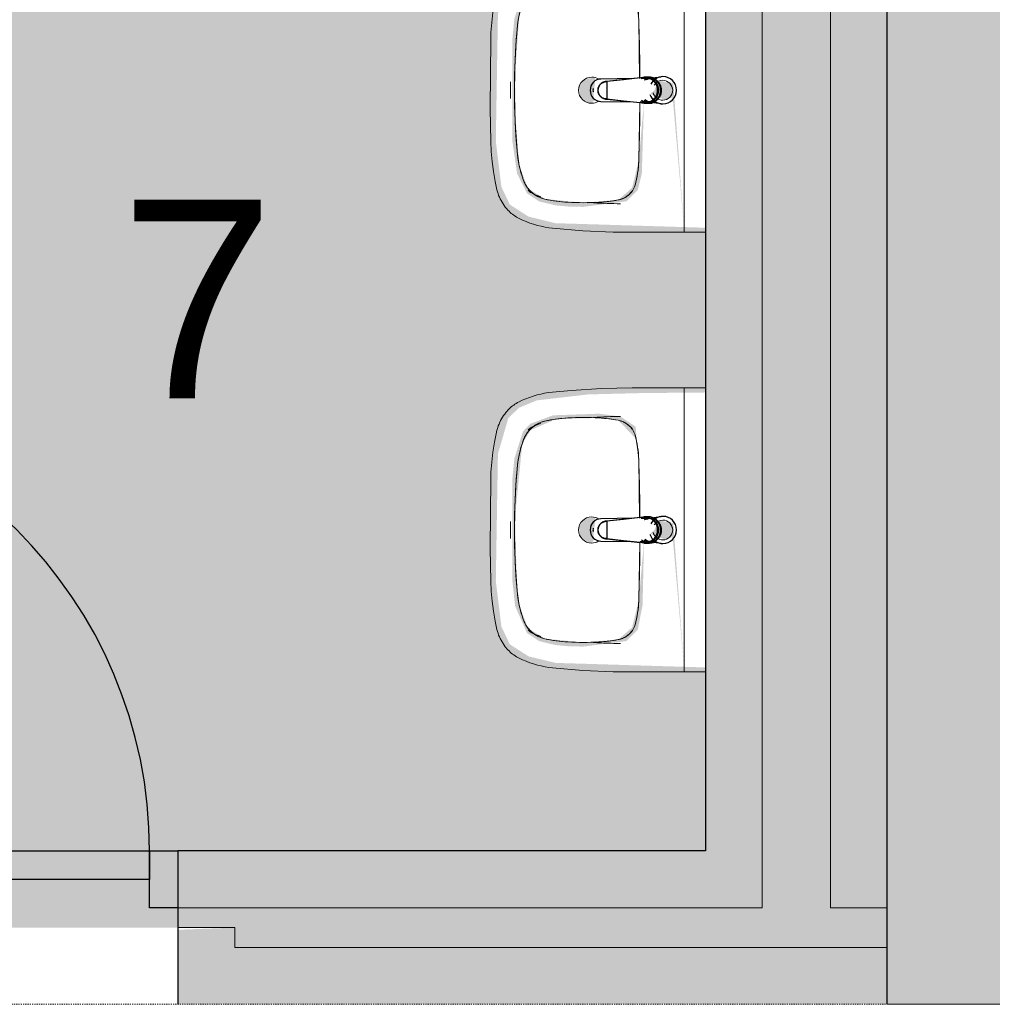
# Model space of a CAD drawing. Header units: millimetres. Extents: x 16156 to 109545, y -1019 to 113498.
# Tile 18 of 50: x 51047 to 52758, y 43991 to 45725. Entities that reach past the tile are written whole.
import ezdxf

# ---------------------------------------------------------------- set-up
doc = ezdxf.new("R2010")
doc.units = ezdxf.units.MM
doc.linetypes.add('ARC Dash', pattern=[4, 2, -2])
for name, color, linetype, lineweight in [('A--A2__Ruwbouw', 8, 'Continuous', 15), ('A--AR9__AlgVoorz', 1, 'Continuous', 9), ('A--L$01A__Algemeen', 7, 'Continuous', 9), ('A--L22__Binnenwanden', 2, 'Continuous', 9), ('A--L3__Afbouw', 2, 'Continuous', 9), ('A--L74__VasteSanitaireVoorz', 1, 'Continuous', 9), ('A--LD30__DetailPenMiddel', 3, 'Continuous', 9), ('A--LR9__AlgVoorz', 7, 'Continuous', 9), ('A--TR9__AlgVoorz', 1, 'Continuous', 13)]:
    doc.layers.add(name, color=color, linetype=linetype, lineweight=lineweight)
doc.styles.add('Arial', font='arial.ttf', dxfattribs={"height": 350})

# ---------------------------------------------------------------- blocks, each defined once
blk = doc.blocks.new('32_DO_WB_vo deur enkel2 - vo 2-2241171-DO-Begane grond - Nieuwe situatie - Brandcompartimentering')
at = {"layer": 'A--L3__Afbouw', "lineweight": 30}
h = blk.add_hatch(color=130, dxfattribs=at)
h.paths.add_polyline_path([(-280, -35), (-330, -35), (-330, -135), (-280, -135), (-280, -52.5)])
h.paths.add_polyline_path([(520, -35), (520, -135), (570, -135), (570, -35)])
blk.add_hatch(color=130, dxfattribs=at).paths.add_polyline_path([(520, -85), (-280, -85), (-280, -135), (520, -135)])
at = {"layer": 'A--L$01A__Algemeen', "color": 130, "lineweight": 30}
for p, q in [((120, -300), (120, 135)), ((520, -135), (520, -935)), ((56.7, -300), (183.3, -226.9)), ((56.7, -226.9), (183.3, -300))]:
    blk.add_line(p, q, dxfattribs=at)
blk.add_arc((520, -135), 800, 180, 270, dxfattribs=at)
at = {"layer": 'A--L3__Afbouw', "color": 130, "lineweight": 30}
for p, q in [((-330, -135), (-330, -35)), ((-330, -35), (-280, -35)), ((-280, -35), (-280, -135)), ((520, -135), (520, -35)), ((520, -35), (570, -35)), ((570, -35), (570, -135)), ((-280, -85), (520, -85)), ((-280, -135), (-280, -85)), ((520, -85), (520, -135)), ((-280, -135), (-330, -135)), ((520, -135), (-280, -135)), ((570, -135), (520, -135))]:
    blk.add_line(p, q, dxfattribs=at)
blk = doc.blocks.new('74_PF_wastafel 50x38_sphinx300_un - 74_PF_wastafel 50x38_sphinx300_un-V18-DO-Begane grond - Nieuwe situatie - Brandcompartimentering')
at = {"layer": 'A--L74__VasteSanitaireVoorz'}
for p, q in [((-250, 0), (-250, -37.5)), ((250, -37.5), (250, 0)), ((-250, -37.5), (-250, -129)), ((-250, -37.5), (-241, -37.5)), ((-250, -37.5), (-242, -37.5)), ((-242, -37.5), (242, -37.5)), ((242, -37.5), (250, -37.5)), ((250, -129), (250, -37.5)), ((-124.1, -117.2), (-20.7, -115.6)), ((21.7, -115.1), (124.1, -117.2))]:
    blk.add_line(p, q, dxfattribs=at)
at = {"layer": 'A--L74__VasteSanitaireVoorz', "lineweight": 25}
for p, q in [((-21, -99.7), (-23.8, -77.6)), ((23.8, -77.6), (21, -99.7)), ((-23, -98.5), (-23, -107.4)), ((-23, -98.5), (-21.6, -106)), ((-20, -98.6), (-23, -98.5)), ((-20.7, -113.1), (-21, -99.6)), ((-20.8, -101.2), (-20.6, -113)), ((23, -98.5), (20, -98.6)), ((21, -99.6), (20.6, -114.9)), ((20.6, -114.9), (20.8, -101.2)), ((23, -107.4), (23, -98.5)), ((-21.8, -114.8), (-15.5, -173.4)), ((15.5, -173.4), (21.8, -114.8)), ((-20.5, -126.4), (-19.8, -183.7)), ((19.7, -183.7), (20.4, -126.7)), ((-15.3, -173.4), (0, -173.4)), ((-15.2, -173.4), (15.2, -173.4)), ((0, -173.4), (15.3, -173.4))]:
    blk.add_line(p, q, dxfattribs=at)
at = {"layer": 'A--L74__VasteSanitaireVoorz', "flags": 128}
for points in [[(250, -37.5), (249.7, -37.5), (248.8, -37.5), (247.4, -37.5), (245.5, -37.5), (243.3, -37.5), (241, -37.5)], [(-167.2, -123.7), (-159.8, -121.9), (-152.4, -120.3), (-145, -119.1), (-137.5, -118.1), (-129.9, -117.5), (-124.1, -117.2)], [(124.1, -117.2), (131.7, -117.6), (139.2, -118.3), (146.7, -119.4), (154.2, -120.7), (161.6, -122.3), (167.2, -123.7)], [(-250, -129), (-248.9, -182.6), (-245.7, -236.1), (-242.7, -269.1)], [(-193, -153.2), (-192.7, -151.6), (-192.3, -150.1), (-191.8, -148.6), (-191.3, -147.1), (-190.7, -145.6), (-190.1, -144.1), (-189.4, -142.7), (-188.6, -141.3), (-187.8, -139.9), (-187, -138.6), (-186.1, -137.3), (-185.1, -136), (-184.1, -134.8), (-183, -133.6), (-181.9, -132.5), (-180.8, -131.4), (-179.6, -130.3), (-178.3, -129.3), (-177.1, -128.5)], [(177.1, -128.5), (178.4, -129.4), (179.6, -130.4), (180.8, -131.5), (182, -132.6), (183.1, -133.7), (184.2, -134.9), (185.2, -136.1), (186.1, -137.4), (187, -138.7), (187.9, -140), (188.7, -141.4), (189.4, -142.8), (190.1, -144.2), (190.8, -145.7), (191.3, -147.2), (191.9, -148.7), (192.3, -150.2), (192.7, -151.8), (193, -153.2)], [(242.7, -269.1), (247.2, -215.7), (249.6, -162.1), (250, -129)], [(-197.2, -187.1), (-196.5, -177.3), (-195.4, -167.6), (-193.9, -157.9), (-193, -153.2)], [(193, -153.2), (194.7, -162.8), (196, -172.5), (196.9, -182.3), (197.2, -187.1)], [(-197.2, -242.1), (-197.9, -221.1), (-197.7, -200.1), (-197.2, -187.1)], [(197.2, -187.1), (197.9, -208), (197.7, -229), (197.2, -242.1)], [(-191.5, -282.5), (-193.4, -273.3), (-195, -264.1), (-196.2, -254.8), (-197, -245.4), (-197.2, -242.1)], [(197.2, -242.1), (196.5, -251.4), (195.4, -260.7), (194, -270), (192.2, -279.2), (191.5, -282.5)], [(-242.7, -269.1), (-241.8, -276), (-240.7, -282.8), (-239.3, -289.5), (-237.6, -296.2), (-235.7, -302.8), (-233.4, -309.4), (-231, -315.8), (-228.3, -322.2), (-225.6, -327.8)], [(225.6, -327.8), (228.5, -321.6), (231.2, -315.2), (233.7, -308.8), (235.8, -302.2), (237.8, -295.6), (239.4, -288.9), (240.8, -282.1), (241.9, -275.3), (242.7, -269.1)], [(-157.2, -320.6), (-159.2, -319.8), (-161.1, -319), (-163.1, -318.1), (-164.9, -317.2), (-166.8, -316.1), (-168.6, -315), (-170.3, -313.9), (-172, -312.6), (-173.7, -311.3), (-175.3, -309.9), (-176.8, -308.5), (-178.3, -307), (-179.8, -305.4), (-181.1, -303.8), (-182.4, -302.1), (-183.6, -300.4), (-184.8, -298.6), (-185.9, -296.8), (-186.9, -295), (-187.8, -293.1), (-188.7, -291.1), (-189.5, -289.2), (-190.2, -287.2), (-190.8, -285.2), (-191.3, -283.1), (-191.5, -282.5)], [(191.5, -282.5), (191, -284.5), (190.4, -286.6), (189.7, -288.6), (188.9, -290.5), (188.1, -292.5), (187.2, -294.4), (186.2, -296.2), (185.1, -298.1), (184, -299.9), (182.8, -301.6), (181.5, -303.3), (180.2, -304.9), (178.8, -306.5), (177.3, -308), (175.8, -309.5), (174.2, -310.9), (172.6, -312.2), (170.9, -313.5), (169.1, -314.7), (167.3, -315.8), (165.5, -316.9), (163.6, -317.8), (161.7, -318.8), (159.8, -319.6), (157.8, -320.3), (157.2, -320.6)], [(-225.6, -327.8), (-224.3, -330.3), (-222.9, -332.7), (-221.5, -335), (-219.9, -337.3), (-218.3, -339.5), (-216.5, -341.6), (-214.7, -343.7), (-212.8, -345.7), (-210.8, -347.6), (-208.8, -349.5), (-206.8, -351.1)], [(-106.8, -331.3), (-115.2, -330.4), (-123.6, -329.1), (-131.9, -327.5), (-140.1, -325.6), (-148.3, -323.4), (-156.3, -320.8), (-157.2, -320.6)], [(157.2, -320.6), (149.1, -323.2), (141, -325.4), (132.8, -327.4), (124.5, -329), (116.1, -330.2), (107.7, -331.2), (106.8, -331.3)], [(206.8, -351.1), (209, -349.3), (211, -347.5), (213, -345.5), (214.9, -343.5), (216.7, -341.5), (218.4, -339.3), (220, -337.1), (221.6, -334.8), (223.1, -332.5), (224.4, -330.1), (225.6, -327.8)], [(106.8, -331.3), (57.9, -334.6), (8.9, -335.9), (-40, -335.3), (-89, -332.7), (-106.8, -331.3)], [(-206.8, -351.1), (-204.1, -353.1), (-201.4, -355.1), (-198.5, -356.9), (-195.6, -358.6), (-192.6, -360.2), (-189.6, -361.7), (-186.5, -363.1), (-183.3, -364.3), (-180.1, -365.4), (-176.9, -366.4), (-173.6, -367.3), (-172.1, -367.6)], [(172.1, -367.6), (175.4, -366.8), (178.6, -365.9), (181.9, -364.8), (185, -363.7), (188.2, -362.4), (191.2, -360.9), (194.2, -359.4), (197.2, -357.7), (200.1, -355.9), (202.9, -354), (205.6, -352), (206.8, -351.1)], [(-172.1, -367.6), (-154.6, -371.1), (-137, -373.8), (-119.3, -375.9), (-101.5, -377.2), (-90, -377.7)], [(-90, -377.7), (32.9, -378.8), (90, -377.7)], [(90, -377.7), (107.8, -376.8), (125.6, -375.2), (143.2, -372.9), (160.8, -369.9), (172.1, -367.6)]]:
    blk.add_lwpolyline(points, dxfattribs=at)
at = {"layer": 'A--L74__VasteSanitaireVoorz', "lineweight": 25, "flags": 128}
for points in [[(-19.6, -103.8), (-19.3, -104.6), (-19, -105.3), (-18.6, -106.1)], [(17.5, -112.5), (21.6, -106), (23, -98.5)], [(17.7, -107.9), (18.1, -107.2), (18.5, -106.4), (18.8, -105.7), (19.1, -104.9), (19.4, -104.1), (19.6, -103.8)], [(-21.7, -114.9), (-18.5, -144.2), (-15.2, -173.4)], [(15.2, -173.4), (18.5, -144.2), (21.7, -114.9)], [(-15.5, -173.4), (-15.5, -174.1), (-15.5, -174.7), (-15.4, -175.3), (-15.3, -175.9), (-15.2, -176.5), (-15.1, -177.1), (-14.9, -177.7), (-14.8, -178.3), (-14.5, -178.9), (-14.3, -179.5), (-14.1, -180.1), (-13.8, -180.6), (-13.5, -181.2), (-13.2, -181.7), (-12.8, -182.2), (-12.5, -182.7), (-12.1, -183.2), (-11.7, -183.7), (-11.3, -184.1), (-10.8, -184.6), (-10.4, -185), (-9.9, -185.4), (-9.4, -185.8), (-8.9, -186.2), (-8.4, -186.5), (-7.9, -186.8), (-7.3, -187.1), (-6.8, -187.4), (-6.2, -187.7), (-5.6, -187.9), (-5, -188.1), (-4.5, -188.3), (-3.9, -188.5), (-3.3, -188.6), (-2.6, -188.8), (-2, -188.8), (-1.4, -188.9), (-0.8, -189), (-0.2, -189), (0.5, -189), (1.1, -188.9), (1.7, -188.9), (2.3, -188.8), (2.9, -188.7), (3.5, -188.6), (4.1, -188.4), (4.7, -188.2), (5.3, -188), (5.9, -187.8), (6.5, -187.6), (7, -187.3), (7.6, -187), (8.1, -186.7), (8.6, -186.4), (9.1, -186), (9.6, -185.6), (10.1, -185.2), (10.6, -184.8), (11, -184.4), (11.5, -183.9), (11.9, -183.5), (12.3, -183), (12.6, -182.5), (13, -182), (13.3, -181.4), (13.6, -180.9), (13.9, -180.4), (14.2, -179.8), (14.4, -179.2), (14.6, -178.6), (14.8, -178.1), (15, -177.5), (15.2, -176.9), (15.3, -176.2), (15.4, -175.6), (15.5, -175), (15.5, -174.4), (15.5, -173.8), (15.5, -173.4)]]:
    blk.add_lwpolyline(points, dxfattribs=at)
at = {"layer": 'A--L74__VasteSanitaireVoorz', "lineweight": 25}
for start, end in [(0, 180), (180, 243.6372), (288, 0)]:
    blk.add_arc((0, -74.6), 24, start, end, dxfattribs=at)
at = {"layer": 'A--L74__VasteSanitaireVoorz'}
for centre, radius, start, end in [((0, -75), 17.5, 0, 180), ((0, -75), 17.5, 75, 105), ((0, -75), 17.5, 180, 240), ((0, -75), 17.5, 285, 0), ((0, -75), 17.5, 285, 300), ((-117.5, -306.2), 189.1, 92.0128, 105.2254), ((0, -3649.7), 3534.7, 90.3412, 92.0128), ((0, -3649.7), 3534.7, 87.9872, 89.6485), ((117.5, -306.2), 189.1, 74.7746, 87.9872), ((-154, -160.8), 39.8, 125.6177, 169.0021), ((-159, -153.8), 31.2, 105.2254, 125.6177), ((159, -153.8), 31.2, 54.3823, 74.7746), ((154, -160.8), 39.8, 10.9979, 54.3823), ((1090.6, -129), 1290.6, 180.891, 183), ((47.1, -199.9), 244.6, 169.0021, 176.9979), ((-47.1, -199.9), 244.6, 3.0021, 10.9979), ((-1090.6, -129), 1290.6, 357, 359.109), ((327.2, -214.6), 525.1, 176.9979, 183.0021), ((0, -200), 23, 150, 180), ((0, -200), 23, 360, 30), ((-327.2, -214.6), 525.1, 356.9979, 3.0021), ((0, -200), 23, 180, 0), ((36.8, -229.8), 234.3, 183.0021, 192.9979), ((-36.8, -229.8), 234.3, 347.0021, 356.9979), ((-140, -270.6), 52.8, 192.9979, 251.0021), ((-71, -251.1), 122.6, 198.2459, 206.4169), ((140, -270.6), 52.8, 288.9979, 347.0021), ((71, -251.1), 122.6, 333.5831, 341.7541), ((-163.9, -297.2), 18.9, 206.4169, 231.4261), ((163.9, -297.2), 18.9, 308.5739, 333.5831), ((-88.4, -120.6), 211.5, 251.0021, 264.9979), ((88.4, -120.6), 211.5, 275.0021, 288.9979), ((0, 889), 1224.9, 264.9979, 275.0021), ((0, 2695.4), 3038.4, 269.7219, 270.2781)]:
    blk.add_arc(centre, radius, start, end, dxfattribs=at)
at = {"layer": 'A--L74__VasteSanitaireVoorz', "lineweight": 25}
for centre, major_axis, ratio, start_param, end_param in [((0, -97.9), (20.5, 0), 0.967332, 1.570796, 3.665191), ((0, -99.6), (20.1, 0), 0.870402, 1.570796, 3.08442), ((0, -97.9), (20.5, 0), 0.967332, 5.759587, 7.853982), ((0, -99.6), (20.1, 0), 0.870402, 0.057173, 1.570796), ((0, -98.5), (20, 0), 0.97026, 3.144451, 3.592433), ((0, -98.5), (20, 0), 0.97026, 5.832345, 6.280327), ((0, -183.7), (19.7, 0), 0.967332, 3.141593, 6.283185), ((0, -186.6), (11.5, 0), 0.973197, 4.45059, 4.974188)]:
    blk.add_ellipse(centre, major_axis=major_axis, ratio=ratio, start_param=start_param, end_param=end_param, dxfattribs=at)
for points, knots in [([(23, -98.5), (23, -95.5), (21.9, -91.3), (18.8, -86.9), (16.7, -84.7), (14.8, -83.2), (12.8, -81.9), (10, -80.4), (5.9, -79.1), (1.9, -78.5), (-1.5, -78.6), (-4.5, -78.9), (-7.9, -79.7), (-11.6, -81.1), (-14.8, -83.2), (-17.7, -85.6), (-20, -88.5), (-21.7, -91.7), (-22.7, -95), (-23, -97.3), (-23, -98.5)], [-1, -1, -1, -1, -0.861111, -0.791667, -0.756944, -0.722222, -0.6875, -0.652778, -0.583333, -0.513889, -0.479167, -0.444444, -0.388889, -0.333333, -0.277778, -0.222222, -0.166667, -0.111111, -0.055556, 0, 0, 0, 0]), ([(-23, -107.4), (-23, -104), (-21.9, -99.2), (-18.8, -94), (-16.6, -91.6), (-14.8, -89.9), (-12.8, -88.3), (-9.9, -86.7), (-5.9, -85.2), (-1.9, -84.5), (1.5, -84.6), (4.5, -84.9), (7.9, -85.8), (11.5, -87.5), (14.8, -89.8), (17.7, -92.6), (20, -95.9), (21.7, -99.6), (22.7, -103.3), (23, -106), (23, -107.4)], [-1, -1, -1, -1, -0.861111, -0.791667, -0.756944, -0.722222, -0.6875, -0.652778, -0.583333, -0.513889, -0.479167, -0.444444, -0.388889, -0.333333, -0.277778, -0.222222, -0.166667, -0.111111, -0.055556, 0, 0, 0, 0]), ([(-21.2, -97.3), (-21.1, -94.2), (-20.1, -90), (-17.2, -85.6), (-15.2, -83.5), (-13.5, -82), (-11.6, -80.7), (-9, -79.3), (-5.4, -78), (-1.7, -77.4), (1.4, -77.5), (4.1, -77.7), (7.2, -78.5), (10.5, -80), (13.5, -81.9), (16.1, -84.3), (18.3, -87.2), (19.9, -90.4), (20.9, -93.7), (21.1, -96), (21.2, -97.3)], [-1, -1, -1, -1, -0.861111, -0.791667, -0.756944, -0.722222, -0.6875, -0.652778, -0.583333, -0.513889, -0.479167, -0.444444, -0.388889, -0.333333, -0.277778, -0.222222, -0.166667, -0.111111, -0.055556, 0, 0, 0, 0]), ([(-18.6, -103.3), (-18.7, -103.1), (-19.1, -102.7), (-19.5, -102.1), (-19.8, -101.5), (-20.1, -101), (-20.4, -100.5), (-20.6, -100), (-20.8, -99.6), (-20.9, -99.5)], [0.7142857, 0.7142857, 0.7142857, 0.7142857, 0.75, 0.7857143, 0.8214286, 0.8571429, 0.8928571, 0.9285714, 1, 1, 1, 1]), ([(20.8, -99.5), (20.8, -99.7), (20.6, -100), (20.4, -100.5), (20.1, -101), (19.8, -101.5), (19.5, -102.1), (19.1, -102.7), (18.8, -103.1), (18.5, -103.5), (18.1, -104), (17.4, -104.7), (16.7, -105.3), (16.3, -105.7)], [0, 0, 0, 0, 0.0714286, 0.1071429, 0.1428571, 0.1785714, 0.2142857, 0.25, 0.2678571, 0.2857143, 0.3214286, 0.3571429, 0.4285714, 0.4285714, 0.4285714, 0.4285714]), ([(15.3, -173.4), (15.3, -175.8), (14.6, -179), (12.6, -182.5), (11.1, -184.1), (9.9, -185.3), (8.5, -186.3), (6.7, -187.5), (4, -188.5), (0.7, -189), (-2.5, -188.8), (-5.3, -188), (-7.7, -186.9), (-9.9, -185.3), (-11.8, -183.4), (-13.4, -181.2), (-14.5, -178.7), (-15.1, -176.2), (-15.3, -174.4), (-15.3, -173.4)], [-1, -1, -1, -1, -0.861111, -0.791667, -0.756944, -0.722222, -0.6875, -0.652778, -0.583333, -0.513889, -0.444444, -0.388889, -0.333333, -0.277778, -0.222222, -0.166667, -0.111111, -0.055556, 0, 0, 0, 0])]:
    blk.add_open_spline(points, degree=3, knots=knots, dxfattribs=at)
for points in [[(-20.8, -101.2), (-20.9, -100.5), (-21.1, -99.2), (-21.2, -97.9), (-21.2, -97.3)], [(-20.9, -99.5), (-21, -99.3), (-21, -99.4), (-20.9, -100.4), (-20.8, -101.2)], [(21.2, -97.3), (21.2, -97.9), (21.1, -99.2), (20.9, -100.5), (20.8, -101.2)], [(20.8, -101.2), (20.9, -100.5), (21, -99.5), (21, -99.3), (20.8, -99.5)], [(-21.7, -114.9), (-22.2, -113.7), (-22.8, -111.2), (-23, -108.7), (-23, -107.4)], [(23, -107.4), (23, -108.7), (22.8, -111.2), (22.2, -113.7), (21.7, -114.9)]]:
    blk.add_open_spline(points, degree=3, dxfattribs=at)
at = {"layer": 'A--L74__VasteSanitaireVoorz'}
for points in [[(76, -115.8), (76, -115.8), (75.5, -115.8), (73.6, -115.8), (70.6, -115.7), (66.9, -115.6), (63.1, -115.6), (59.4, -115.5), (56.4, -115.5), (54.5, -115.4), (54, -115.4), (54, -115.4)], [(54, -115.4), (54, -115.4), (54.5, -115.4), (56.4, -115.5), (59.4, -115.5), (63.1, -115.6), (66.9, -115.6), (70.6, -115.7), (73.6, -115.8), (75.5, -115.8), (76, -115.8), (76, -115.8)]]:
    blk.add_open_spline(points, degree=3, dxfattribs=at)
blk = doc.blocks.new('74_PF_wastafel 50x38_sphinx300_un - 74_PF_wastafel 50x38_sphinx300_un-V19-DO-Begane grond - Nieuwe situatie - Brandcompartimentering')
at = {"layer": 'A--L74__VasteSanitaireVoorz'}
for p, q in [((-250, 0), (-250, -37.5)), ((250, -37.5), (250, 0)), ((-250, -37.5), (-250, -129)), ((-250, -37.5), (-241, -37.5)), ((-250, -37.5), (-242, -37.5)), ((-242, -37.5), (242, -37.5)), ((242, -37.5), (250, -37.5)), ((250, -129), (250, -37.5)), ((-124.1, -117.2), (-20.7, -115.6)), ((21.7, -115.1), (124.1, -117.2))]:
    blk.add_line(p, q, dxfattribs=at)
at = {"layer": 'A--L74__VasteSanitaireVoorz', "lineweight": 25}
for p, q in [((-21, -99.7), (-23.8, -77.6)), ((23.8, -77.6), (21, -99.7)), ((-23, -98.5), (-23, -107.4)), ((-23, -98.5), (-21.6, -106)), ((-20, -98.6), (-23, -98.5)), ((-20.7, -113.1), (-21, -99.6)), ((-20.8, -101.2), (-20.6, -113)), ((23, -98.5), (20, -98.6)), ((21, -99.6), (20.6, -114.9)), ((20.6, -114.9), (20.8, -101.2)), ((23, -107.4), (23, -98.5)), ((-21.8, -114.8), (-15.5, -173.4)), ((15.5, -173.4), (21.8, -114.8)), ((-20.5, -126.4), (-19.8, -183.7)), ((19.7, -183.7), (20.4, -126.7)), ((-15.3, -173.4), (0, -173.4)), ((-15.2, -173.4), (15.2, -173.4)), ((0, -173.4), (15.3, -173.4))]:
    blk.add_line(p, q, dxfattribs=at)
at = {"layer": 'A--L74__VasteSanitaireVoorz', "flags": 128}
for points in [[(250, -37.5), (249.7, -37.5), (248.8, -37.5), (247.4, -37.5), (245.5, -37.5), (243.3, -37.5), (241, -37.5)], [(-167.2, -123.7), (-159.8, -121.9), (-152.4, -120.3), (-145, -119.1), (-137.5, -118.1), (-129.9, -117.5), (-124.1, -117.2)], [(124.1, -117.2), (131.7, -117.6), (139.2, -118.3), (146.7, -119.4), (154.2, -120.7), (161.6, -122.3), (167.2, -123.7)], [(-250, -129), (-248.9, -182.6), (-245.7, -236.1), (-242.7, -269.1)], [(-193, -153.2), (-192.7, -151.6), (-192.3, -150.1), (-191.8, -148.6), (-191.3, -147.1), (-190.7, -145.6), (-190.1, -144.1), (-189.4, -142.7), (-188.6, -141.3), (-187.8, -139.9), (-187, -138.6), (-186.1, -137.3), (-185.1, -136), (-184.1, -134.8), (-183, -133.6), (-181.9, -132.5), (-180.8, -131.4), (-179.6, -130.3), (-178.3, -129.3), (-177.1, -128.5)], [(177.1, -128.5), (178.4, -129.4), (179.6, -130.4), (180.8, -131.5), (182, -132.6), (183.1, -133.7), (184.2, -134.9), (185.2, -136.1), (186.1, -137.4), (187, -138.7), (187.9, -140), (188.7, -141.4), (189.4, -142.8), (190.1, -144.2), (190.8, -145.7), (191.3, -147.2), (191.9, -148.7), (192.3, -150.2), (192.7, -151.8), (193, -153.2)], [(242.7, -269.1), (247.2, -215.7), (249.6, -162.1), (250, -129)], [(-197.2, -187.1), (-196.5, -177.3), (-195.4, -167.6), (-193.9, -157.9), (-193, -153.2)], [(193, -153.2), (194.7, -162.8), (196, -172.5), (196.9, -182.3), (197.2, -187.1)], [(-197.2, -242.1), (-197.9, -221.1), (-197.7, -200.1), (-197.2, -187.1)], [(197.2, -187.1), (197.9, -208), (197.7, -229), (197.2, -242.1)], [(-191.5, -282.5), (-193.4, -273.3), (-195, -264.1), (-196.2, -254.8), (-197, -245.4), (-197.2, -242.1)], [(197.2, -242.1), (196.5, -251.4), (195.4, -260.7), (194, -270), (192.2, -279.2), (191.5, -282.5)], [(-242.7, -269.1), (-241.8, -276), (-240.7, -282.8), (-239.3, -289.5), (-237.6, -296.2), (-235.7, -302.8), (-233.4, -309.4), (-231, -315.8), (-228.3, -322.2), (-225.6, -327.8)], [(225.6, -327.8), (228.5, -321.6), (231.2, -315.2), (233.7, -308.8), (235.8, -302.2), (237.8, -295.6), (239.4, -288.9), (240.8, -282.1), (241.9, -275.3), (242.7, -269.1)], [(-157.2, -320.6), (-159.2, -319.8), (-161.1, -319), (-163.1, -318.1), (-164.9, -317.2), (-166.8, -316.1), (-168.6, -315), (-170.3, -313.9), (-172, -312.6), (-173.7, -311.3), (-175.3, -309.9), (-176.8, -308.5), (-178.3, -307), (-179.8, -305.4), (-181.1, -303.8), (-182.4, -302.1), (-183.6, -300.4), (-184.8, -298.6), (-185.9, -296.8), (-186.9, -295), (-187.8, -293.1), (-188.7, -291.1), (-189.5, -289.2), (-190.2, -287.2), (-190.8, -285.2), (-191.3, -283.1), (-191.5, -282.5)], [(191.5, -282.5), (191, -284.5), (190.4, -286.6), (189.7, -288.6), (188.9, -290.5), (188.1, -292.5), (187.2, -294.4), (186.2, -296.2), (185.1, -298.1), (184, -299.9), (182.8, -301.6), (181.5, -303.3), (180.2, -304.9), (178.8, -306.5), (177.3, -308), (175.8, -309.5), (174.2, -310.9), (172.6, -312.2), (170.9, -313.5), (169.1, -314.7), (167.3, -315.8), (165.5, -316.9), (163.6, -317.8), (161.7, -318.8), (159.8, -319.6), (157.8, -320.3), (157.2, -320.6)], [(-225.6, -327.8), (-224.3, -330.3), (-222.9, -332.7), (-221.5, -335), (-219.9, -337.3), (-218.3, -339.5), (-216.5, -341.6), (-214.7, -343.7), (-212.8, -345.7), (-210.8, -347.6), (-208.8, -349.5), (-206.8, -351.1)], [(-106.8, -331.3), (-115.2, -330.4), (-123.6, -329.1), (-131.9, -327.5), (-140.1, -325.6), (-148.3, -323.4), (-156.3, -320.8), (-157.2, -320.6)], [(157.2, -320.6), (149.1, -323.2), (141, -325.4), (132.8, -327.4), (124.5, -329), (116.1, -330.2), (107.7, -331.2), (106.8, -331.3)], [(206.8, -351.1), (209, -349.3), (211, -347.5), (213, -345.5), (214.9, -343.5), (216.7, -341.5), (218.4, -339.3), (220, -337.1), (221.6, -334.8), (223.1, -332.5), (224.4, -330.1), (225.6, -327.8)], [(106.8, -331.3), (57.9, -334.6), (8.9, -335.9), (-40, -335.3), (-89, -332.7), (-106.8, -331.3)], [(-206.8, -351.1), (-204.1, -353.1), (-201.4, -355.1), (-198.5, -356.9), (-195.6, -358.6), (-192.6, -360.2), (-189.6, -361.7), (-186.5, -363.1), (-183.3, -364.3), (-180.1, -365.4), (-176.9, -366.4), (-173.6, -367.3), (-172.1, -367.6)], [(172.1, -367.6), (175.4, -366.8), (178.6, -365.9), (181.9, -364.8), (185, -363.7), (188.2, -362.4), (191.2, -360.9), (194.2, -359.4), (197.2, -357.7), (200.1, -355.9), (202.9, -354), (205.6, -352), (206.8, -351.1)], [(-172.1, -367.6), (-154.6, -371.1), (-137, -373.8), (-119.3, -375.9), (-101.5, -377.2), (-90, -377.7)], [(-90, -377.7), (32.9, -378.8), (90, -377.7)], [(90, -377.7), (107.8, -376.8), (125.6, -375.2), (143.2, -372.9), (160.8, -369.9), (172.1, -367.6)]]:
    blk.add_lwpolyline(points, dxfattribs=at)
at = {"layer": 'A--L74__VasteSanitaireVoorz', "lineweight": 25, "flags": 128}
for points in [[(-19.6, -103.8), (-19.3, -104.6), (-19, -105.3), (-18.6, -106.1)], [(17.5, -112.5), (21.6, -106), (23, -98.5)], [(17.7, -107.9), (18.1, -107.2), (18.5, -106.4), (18.8, -105.7), (19.1, -104.9), (19.4, -104.1), (19.6, -103.8)], [(-21.7, -114.9), (-18.5, -144.2), (-15.2, -173.4)], [(15.2, -173.4), (18.5, -144.2), (21.7, -114.9)], [(-15.5, -173.4), (-15.5, -174.1), (-15.5, -174.7), (-15.4, -175.3), (-15.3, -175.9), (-15.2, -176.5), (-15.1, -177.1), (-14.9, -177.7), (-14.8, -178.3), (-14.5, -178.9), (-14.3, -179.5), (-14.1, -180.1), (-13.8, -180.6), (-13.5, -181.2), (-13.2, -181.7), (-12.8, -182.2), (-12.5, -182.7), (-12.1, -183.2), (-11.7, -183.7), (-11.3, -184.1), (-10.8, -184.6), (-10.4, -185), (-9.9, -185.4), (-9.4, -185.8), (-8.9, -186.2), (-8.4, -186.5), (-7.9, -186.8), (-7.3, -187.1), (-6.8, -187.4), (-6.2, -187.7), (-5.6, -187.9), (-5, -188.1), (-4.5, -188.3), (-3.9, -188.5), (-3.3, -188.6), (-2.6, -188.8), (-2, -188.8), (-1.4, -188.9), (-0.8, -189), (-0.2, -189), (0.5, -189), (1.1, -188.9), (1.7, -188.9), (2.3, -188.8), (2.9, -188.7), (3.5, -188.6), (4.1, -188.4), (4.7, -188.2), (5.3, -188), (5.9, -187.8), (6.5, -187.6), (7, -187.3), (7.6, -187), (8.1, -186.7), (8.6, -186.4), (9.1, -186), (9.6, -185.6), (10.1, -185.2), (10.6, -184.8), (11, -184.4), (11.5, -183.9), (11.9, -183.5), (12.3, -183), (12.6, -182.5), (13, -182), (13.3, -181.4), (13.6, -180.9), (13.9, -180.4), (14.2, -179.8), (14.4, -179.2), (14.6, -178.6), (14.8, -178.1), (15, -177.5), (15.2, -176.9), (15.3, -176.2), (15.4, -175.6), (15.5, -175), (15.5, -174.4), (15.5, -173.8), (15.5, -173.4)]]:
    blk.add_lwpolyline(points, dxfattribs=at)
at = {"layer": 'A--L74__VasteSanitaireVoorz', "lineweight": 25}
for start, end in [(0, 180), (180, 243.6372), (288, 0)]:
    blk.add_arc((0, -74.6), 24, start, end, dxfattribs=at)
at = {"layer": 'A--L74__VasteSanitaireVoorz'}
for centre, radius, start, end in [((0, -75), 17.5, 0, 180), ((0, -75), 17.5, 75, 105), ((0, -75), 17.5, 180, 240), ((0, -75), 17.5, 285, 0), ((0, -75), 17.5, 285, 300), ((-117.5, -306.2), 189.1, 92.0128, 105.2254), ((0, -3649.7), 3534.7, 90.3412, 92.0128), ((0, -3649.7), 3534.7, 87.9872, 89.6485), ((117.5, -306.2), 189.1, 74.7746, 87.9872), ((-154, -160.8), 39.8, 125.6177, 169.0021), ((-159, -153.8), 31.2, 105.2254, 125.6177), ((159, -153.8), 31.2, 54.3823, 74.7746), ((154, -160.8), 39.8, 10.9979, 54.3823), ((1090.6, -129), 1290.6, 180.891, 183), ((47.1, -199.9), 244.6, 169.0021, 176.9979), ((-47.1, -199.9), 244.6, 3.0021, 10.9979), ((-1090.6, -129), 1290.6, 357, 359.109), ((327.2, -214.6), 525.1, 176.9979, 183.0021), ((0, -200), 23, 150, 180), ((0, -200), 23, 360, 30), ((-327.2, -214.6), 525.1, 356.9979, 3.0021), ((0, -200), 23, 180, 0), ((36.8, -229.8), 234.3, 183.0021, 192.9979), ((-36.8, -229.8), 234.3, 347.0021, 356.9979), ((-140, -270.6), 52.8, 192.9979, 251.0021), ((-71, -251.1), 122.6, 198.2459, 206.4169), ((140, -270.6), 52.8, 288.9979, 347.0021), ((71, -251.1), 122.6, 333.5831, 341.7541), ((-163.9, -297.2), 18.9, 206.4169, 231.4261), ((163.9, -297.2), 18.9, 308.5739, 333.5831), ((-88.4, -120.6), 211.5, 251.0021, 264.9979), ((88.4, -120.6), 211.5, 275.0021, 288.9979), ((0, 889), 1224.9, 264.9979, 275.0021), ((0, 2695.4), 3038.4, 269.7219, 270.2781)]:
    blk.add_arc(centre, radius, start, end, dxfattribs=at)
at = {"layer": 'A--L74__VasteSanitaireVoorz', "lineweight": 25}
for centre, major_axis, ratio, start_param, end_param in [((0, -97.9), (20.5, 0), 0.967332, 1.570796, 3.665191), ((0, -99.6), (20.1, 0), 0.870402, 1.570796, 3.08442), ((0, -97.9), (20.5, 0), 0.967332, 5.759587, 7.853982), ((0, -99.6), (20.1, 0), 0.870402, 0.057173, 1.570796), ((0, -98.5), (20, 0), 0.97026, 3.144451, 3.592433), ((0, -98.5), (20, 0), 0.97026, 5.832345, 6.280327), ((0, -183.7), (19.7, 0), 0.967332, 3.141593, 6.283185), ((0, -186.6), (11.5, 0), 0.973197, 4.45059, 4.974188)]:
    blk.add_ellipse(centre, major_axis=major_axis, ratio=ratio, start_param=start_param, end_param=end_param, dxfattribs=at)
for points, knots in [([(23, -98.5), (23, -95.5), (21.9, -91.3), (18.8, -86.9), (16.7, -84.7), (14.8, -83.2), (12.8, -81.9), (10, -80.4), (5.9, -79.1), (1.9, -78.5), (-1.5, -78.6), (-4.5, -78.9), (-7.9, -79.7), (-11.6, -81.1), (-14.8, -83.2), (-17.7, -85.6), (-20, -88.5), (-21.7, -91.7), (-22.7, -95), (-23, -97.3), (-23, -98.5)], [-1, -1, -1, -1, -0.861111, -0.791667, -0.756944, -0.722222, -0.6875, -0.652778, -0.583333, -0.513889, -0.479167, -0.444444, -0.388889, -0.333333, -0.277778, -0.222222, -0.166667, -0.111111, -0.055556, 0, 0, 0, 0]), ([(-23, -107.4), (-23, -104), (-21.9, -99.2), (-18.8, -94), (-16.6, -91.6), (-14.8, -89.9), (-12.8, -88.3), (-9.9, -86.7), (-5.9, -85.2), (-1.9, -84.5), (1.5, -84.6), (4.5, -84.9), (7.9, -85.8), (11.5, -87.5), (14.8, -89.8), (17.7, -92.6), (20, -95.9), (21.7, -99.6), (22.7, -103.3), (23, -106), (23, -107.4)], [-1, -1, -1, -1, -0.861111, -0.791667, -0.756944, -0.722222, -0.6875, -0.652778, -0.583333, -0.513889, -0.479167, -0.444444, -0.388889, -0.333333, -0.277778, -0.222222, -0.166667, -0.111111, -0.055556, 0, 0, 0, 0]), ([(-21.2, -97.3), (-21.1, -94.2), (-20.1, -90), (-17.2, -85.6), (-15.2, -83.5), (-13.5, -82), (-11.6, -80.7), (-9, -79.3), (-5.4, -78), (-1.7, -77.4), (1.4, -77.5), (4.1, -77.7), (7.2, -78.5), (10.5, -80), (13.5, -81.9), (16.1, -84.3), (18.3, -87.2), (19.9, -90.4), (20.9, -93.7), (21.1, -96), (21.2, -97.3)], [-1, -1, -1, -1, -0.861111, -0.791667, -0.756944, -0.722222, -0.6875, -0.652778, -0.583333, -0.513889, -0.479167, -0.444444, -0.388889, -0.333333, -0.277778, -0.222222, -0.166667, -0.111111, -0.055556, 0, 0, 0, 0]), ([(-18.6, -103.3), (-18.7, -103.1), (-19.1, -102.7), (-19.5, -102.1), (-19.8, -101.5), (-20.1, -101), (-20.4, -100.5), (-20.6, -100), (-20.8, -99.6), (-20.9, -99.5)], [0.7142857, 0.7142857, 0.7142857, 0.7142857, 0.75, 0.7857143, 0.8214286, 0.8571429, 0.8928571, 0.9285714, 1, 1, 1, 1]), ([(20.8, -99.5), (20.8, -99.7), (20.6, -100), (20.4, -100.5), (20.1, -101), (19.8, -101.5), (19.5, -102.1), (19.1, -102.7), (18.8, -103.1), (18.5, -103.5), (18.1, -104), (17.4, -104.7), (16.7, -105.3), (16.3, -105.7)], [0, 0, 0, 0, 0.0714286, 0.1071429, 0.1428571, 0.1785714, 0.2142857, 0.25, 0.2678571, 0.2857143, 0.3214286, 0.3571429, 0.4285714, 0.4285714, 0.4285714, 0.4285714]), ([(15.3, -173.4), (15.3, -175.8), (14.6, -179), (12.6, -182.5), (11.1, -184.1), (9.9, -185.3), (8.5, -186.3), (6.7, -187.5), (4, -188.5), (0.7, -189), (-2.5, -188.8), (-5.3, -188), (-7.7, -186.9), (-9.9, -185.3), (-11.8, -183.4), (-13.4, -181.2), (-14.5, -178.7), (-15.1, -176.2), (-15.3, -174.4), (-15.3, -173.4)], [-1, -1, -1, -1, -0.861111, -0.791667, -0.756944, -0.722222, -0.6875, -0.652778, -0.583333, -0.513889, -0.444444, -0.388889, -0.333333, -0.277778, -0.222222, -0.166667, -0.111111, -0.055556, 0, 0, 0, 0])]:
    blk.add_open_spline(points, degree=3, knots=knots, dxfattribs=at)
for points in [[(-20.8, -101.2), (-20.9, -100.5), (-21.1, -99.2), (-21.2, -97.9), (-21.2, -97.3)], [(-20.9, -99.5), (-21, -99.3), (-21, -99.4), (-20.9, -100.4), (-20.8, -101.2)], [(21.2, -97.3), (21.2, -97.9), (21.1, -99.2), (20.9, -100.5), (20.8, -101.2)], [(20.8, -101.2), (20.9, -100.5), (21, -99.5), (21, -99.3), (20.8, -99.5)], [(-21.7, -114.9), (-22.2, -113.7), (-22.8, -111.2), (-23, -108.7), (-23, -107.4)], [(23, -107.4), (23, -108.7), (22.8, -111.2), (22.2, -113.7), (21.7, -114.9)]]:
    blk.add_open_spline(points, degree=3, dxfattribs=at)
at = {"layer": 'A--L74__VasteSanitaireVoorz'}
for points in [[(76, -115.8), (76, -115.8), (75.5, -115.8), (73.6, -115.8), (70.6, -115.7), (66.9, -115.6), (63.1, -115.6), (59.4, -115.5), (56.4, -115.5), (54.5, -115.4), (54, -115.4), (54, -115.4)], [(54, -115.4), (54, -115.4), (54.5, -115.4), (56.4, -115.5), (59.4, -115.5), (63.1, -115.6), (66.9, -115.6), (70.6, -115.7), (73.6, -115.8), (75.5, -115.8), (76, -115.8), (76, -115.8)]]:
    blk.add_open_spline(points, degree=3, dxfattribs=at)

msp = doc.modelspace()

# ---------------------------------------------------------------- hatches: boundary and pattern name
at = {"layer": 'A--A2__Ruwbouw'}
msp.add_hatch(color=130, dxfattribs=at).paths.add_polyline_path([(52253.3, 44261.4), (52353.3, 44261.4), (52353.3, 46841.4), (52253.3, 46841.4), (52253.3, 44693.9)])
at = {"layer": 'A--A2__Ruwbouw', "lineweight": 9}
msp.add_hatch(color=4, dxfattribs=at).paths.add_polyline_path([(52473.3, 44161.4), (52573.3, 44161.4), (52573.3, 46841.4), (52473.3, 46841.4), (52473.3, 44261.4)])
at = {"layer": 'A--A2__Ruwbouw'}
h = msp.add_hatch(color=130, dxfattribs=at)
h.paths.add_polyline_path([(52253.3, 44161.4), (52353.3, 44161.4), (52353.3, 44261.4), (51325.3, 44261.4), (51325.3, 44161.4), (52114.5, 44161.4)])
h.paths.add_polyline_path([(35834.3, 44161.4), (49125.3, 44161.4), (49125.3, 44261.4), (35664.3, 44261.4), (35664.3, 44161.4)])
h.paths.add_polyline_path([(50225.3, 44161.4), (50425.3, 44161.4), (50425.3, 44261.4), (50025.3, 44261.4), (50025.3, 44161.4)])
at = {"layer": 'A--A2__Ruwbouw', "lineweight": 9}
h = msp.add_hatch(color=4, dxfattribs=at)
h.paths.add_polyline_path([(51647.5, 43991.4), (52573.3, 43991.4), (52573.3, 44091.4), (51425.3, 44091.4), (51425.3, 44126.4), (51325.3, 44122.7), (51325.3, 43991.4)])
h.paths.add_polyline_path([(49125.3, 43991.4), (49125.3, 44126.4), (49025.3, 44121.4), (49025.3, 44091.4), (35934.3, 44091.4), (35934.3, 43991.4), (47911.5, 43991.4)])
h.paths.add_polyline_path([(50225.3, 43991.4), (50425.3, 43991.4), (50425.3, 44126.4), (50325.3, 44126.4), (50325.3, 44091.4), (50125.3, 44091.4), (50125.3, 44126.4), (50025.3, 44126.4), (50025.3, 43991.4)])
h.paths.add_polyline_path([(35664.3, 43991.4), (35764.3, 43991.4), (35764.3, 44091.4), (35664.3, 44091.4)])
at = {"layer": 'A--AR9__AlgVoorz'}
msp.add_hatch(color=141, dxfattribs=at).paths.add_polyline_path([(54445.3, 43991.4), (57853.3, 43991.4), (57853.3, 46748.4), (56370.3, 46748.4), (56370.3, 46798.4), (54495.3, 46798.4), (54495.3, 46748.4), (52573.3, 46748.4), (52573.3, 43991.4), (54420.3, 43991.4)])
h = msp.add_hatch(color=254, dxfattribs=at)
h.paths.add_polyline_path([(50475.3, 44126.4), (51325.3, 44126.4), (51325.3, 44161.4), (51275.3, 44161.4), (51275.3, 44211.4), (50475.3, 44211.4), (50475.3, 44161.4), (50425.3, 44161.4), (50425.3, 44126.4), (50460.3, 44126.4)])
h.paths.add_polyline_path([(52215.8, 44585.4), (52196.8, 44838.8), (52190.6, 44838.8), (52173.7, 44843.3), (52165.9, 44831.9), (52163.7, 44826.4), (52156.2, 44820), (52182.8, 44809.5), (52195.8, 44814.1), (52210.6, 44644.9)])
h.paths.add_polyline_path([(52215.8, 45359.4), (52196.8, 45612.8), (52190.6, 45612.8), (52173.7, 45617.3), (52165.9, 45605.9), (52163.7, 45600.4), (52156.2, 45594), (52182.8, 45583.5), (52195.8, 45588.1), (52210.6, 45418.9)])
h.paths.add_polyline_path([(52253.3, 44261.4), (52253.3, 44584.4), (51989.8, 44592.4), (51942.3, 44603.9), (51909.2, 44625.2), (51894.4, 44656.3), (51884.6, 44736.7), (51888.3, 44960.3), (51906.7, 45023.6), (51925.8, 45041.6), (51956.5, 45054.5), (52047.3, 45065), (52143.6, 45067.4), (52253.3, 45068.4), (52253.3, 45358.4), (51989.8, 45366.4), (51942.3, 45377.9), (51909.2, 45399.2), (51894.4, 45430.3), (51884.6, 45510.7), (51888.3, 45734.3), (51906.7, 45797.6), (51925.8, 45815.6), (51956.5, 45828.5), (52038.7, 45838.4), (52143.6, 45841.4), (52253.3, 45842.4), (52253.3, 46583.4), (50325.3, 46583.4), (50329.9, 44261.4), (52114.5, 44261.4)])
h.paths.add_polyline_path([(52038.7, 44621.1), (52114.5, 44630.9), (52134.4, 44650.9), (52142.8, 44693.9), (52145.4, 44806.7), (52136.1, 44702.3), (52124.3, 44654.7), (52100.1, 44633.4), (52038.7, 44628.6), (51970.8, 44635), (51941.2, 44653.7), (51925.8, 44694.1), (51922, 44719.6), (51918.3, 44848.7), (51931.2, 44978.2), (51945.9, 45002.2), (51990.9, 45021.7), (52066.2, 45023.6), (52100.1, 45019.5), (52130.9, 44987.2), (52136.3, 44939.1), (52130.7, 45008.2), (52103.9, 45026), (52066.6, 45031.1), (51985.1, 45028.2), (51945, 45013.2), (51932.3, 44999.7), (51917.3, 44952.3), (51913.7, 44916.2), (51913.7, 44736.7), (51918.5, 44692.6), (51939.5, 44644.9), (51961.1, 44630.6), (51989.8, 44623.8), (52011.2, 44621.8)])
h.paths.add_polyline_path([(52053.3, 44803.4), (52059.2, 44811.2), (52056.1, 44812.5), (52059.2, 44841.8), (52059.2, 44848.7), (52041.8, 44846.4), (52031, 44832.4), (52033.3, 44814.9), (52047.3, 44804.2)])
h.paths.add_polyline_path([(52038.7, 45395.1), (52114.5, 45404.9), (52134.4, 45424.9), (52141.5, 45453.5), (52145.4, 45580.7), (52136.1, 45476.3), (52124.3, 45428.7), (52100.1, 45407.4), (52038.7, 45402.6), (51970.8, 45409), (51941.2, 45427.7), (51925.8, 45468.1), (51919.7, 45546.9), (51918.3, 45622.7), (51925.8, 45732.8), (51945.9, 45776.2), (51990.9, 45795.7), (52066.2, 45797.6), (52100.1, 45793.5), (52130.9, 45761.2), (52136.3, 45713.1), (52130.7, 45782.2), (52103.9, 45800), (52066.6, 45805.1), (51985.1, 45802.2), (51945, 45787.2), (51932.3, 45773.7), (51917.3, 45726.3), (51913.7, 45690.2), (51913.7, 45510.7), (51922, 45453.9), (51939.5, 45418.9), (51961.1, 45404.6), (51989.8, 45397.8), (52011.2, 45395.8)])
h.paths.add_polyline_path([(52053.3, 45577.4), (52059.2, 45585.2), (52056.1, 45586.5), (52059.2, 45615.8), (52059.2, 45622.7), (52041.8, 45620.4), (52031, 45606.4), (52033.3, 45588.9), (52047.3, 45578.2)])
at = {"layer": 'A--L22__Binnenwanden'}
msp.add_hatch(color=130, dxfattribs=at).paths.add_polyline_path([(52473.3, 44161.4), (52473.3, 46841.4), (52353.3, 46841.4), (52353.3, 44161.4)])
h = msp.add_hatch(color=130, dxfattribs=at)
h.paths.add_polyline_path([(50125.3, 44091.4), (50325.3, 44091.4), (50325.3, 44126.4), (50425.3, 44126.4), (50425.3, 44161.4), (50025.3, 44161.4), (50025.3, 44126.4), (50125.3, 44126.4)])
h.paths.add_polyline_path([(36703.6, 44091.4), (49025.3, 44091.4), (49025.3, 44126.4), (49125.3, 44126.5), (49125.3, 44161.4), (35934.3, 44161.4), (35934.3, 44091.4)])
h.paths.add_polyline_path([(51647.5, 44091.4), (52573.3, 44091.4), (52573.3, 44161.4), (51325.3, 44161.4), (51325.3, 44126.4), (51425.3, 44126.4), (51425.3, 44091.4)])
h.paths.add_polyline_path([(35664.3, 44091.4), (35834.3, 44091.4), (35834.3, 44161.4), (35664.3, 44161.4), (35664.3, 44121.3)])

# ---------------------------------------------------------------- linework, layer by layer
at = {"layer": 'A--L22__Binnenwanden', "lineweight": 15}
for p, q in [((52353.3, 44161.4), (52353.3, 53403.5)), ((52473.3, 44161.4), (52473.3, 53403.5))]:
    msp.add_line(p, q, dxfattribs=at)
at = {"layer": 'A--L22__Binnenwanden', "lineweight": 30}
msp.add_line((52573.3, 43991.4), (52573.3, 53403.5), dxfattribs=at)
at = {"layer": 'A--L22__Binnenwanden', "color": 130, "lineweight": 30}
for p, q in [((52253.3, 47833.4), (52253.3, 44261.4)), ((52253.3, 44261.4), (51325.3, 44261.4)), ((51325.3, 44261.4), (51325.3, 43991.4))]:
    msp.add_line(p, q, dxfattribs=at)
at = {"layer": 'A--L22__Binnenwanden', "color": 120, "lineweight": 15}
for p, q in [((51325.3, 44161.4), (52353.3, 44161.4)), ((52473.3, 44161.4), (52573.3, 44161.4)), ((51425.3, 44126.4), (51325.3, 44126.4)), ((51425.3, 44126.4), (51425.3, 44091.4)), ((51425.3, 44091.4), (52573.3, 44091.4))]:
    msp.add_line(p, q, dxfattribs=at)
at = {"layer": 'A--LD30__DetailPenMiddel', "linetype": 'ARC Dash'}
msp.add_line((58222.6, 43991.4), (34417.3, 43991.4), dxfattribs=at)
at = {"layer": 'A--LR9__AlgVoorz', "flags": 128}
for points in [[(52573.3, 46748.4), (52573.3, 43991.4), (57853.3, 43991.4), (57853.3, 46748.4)], [(50325.3, 46583.4), (50325.3, 44261.4), (52253.3, 44261.4), (52253.3, 46583.4), (51289.3, 46583.4)]]:
    msp.add_lwpolyline(points, close=True, dxfattribs=at)

# ---------------------------------------------------------------- block references
at = {"layer": 'A--L3__Afbouw', "color": 130, "lineweight": 30, "rotation": 180}
msp.add_blockref('32_DO_WB_vo deur enkel2 - vo 2-2241171-DO-Begane grond - Nieuwe situatie - Brandcompartimentering', (50995.3, 44126.4), dxfattribs=at)
at = {"layer": 'A--L74__VasteSanitaireVoorz', "rotation": 269.9999999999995}
for name, p in [('74_PF_wastafel 50x38_sphinx300_un - 74_PF_wastafel 50x38_sphinx300_un-V19-DO-Begane grond - Nieuwe situatie - Brandcompartimentering', (52253.3, 45600.4)), ('74_PF_wastafel 50x38_sphinx300_un - 74_PF_wastafel 50x38_sphinx300_un-V18-DO-Begane grond - Nieuwe situatie - Brandcompartimentering', (52253.3, 44826.4))]:
    msp.add_blockref(name, p, dxfattribs=at)

# ---------------------------------------------------------------- texts
at = {"layer": 'A--TR9__AlgVoorz', "insert": (51223.2, 45407.9), "char_height": 350, "width": 336.709, "attachment_point": 1, "style": 'Arial'}
msp.add_mtext('7', dxfattribs=at)

doc.saveas('drawing.dxf')
